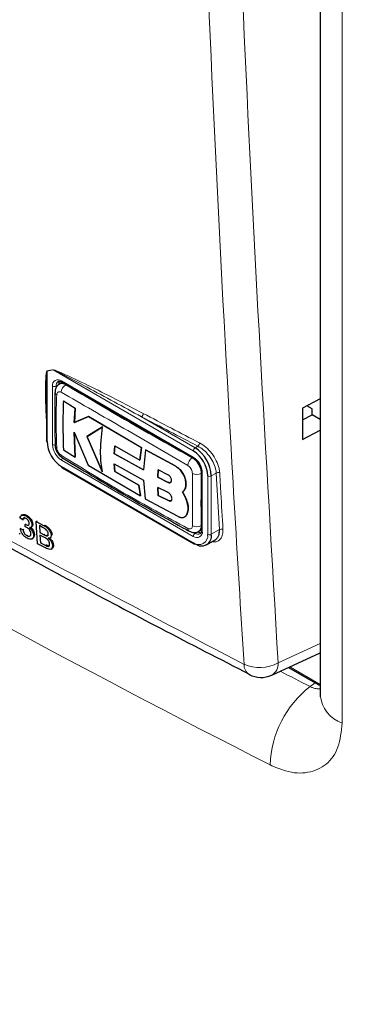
# Paper-space layout 'Blatt4' of a CAD drawing. Header units: millimetres. Extents: x 5 to 418, y 2 to 292.
# Tile 17 of 111: x 125.18 to 129.64, y 157.39 to 170.23. Entities that reach past the tile are written whole.
import ezdxf

# ---------------------------------------------------------------- set-up
doc = ezdxf.new("R2010")
doc.units = ezdxf.units.MM

psp = doc.layouts.new('Blatt4')

# ---------------------------------------------------------------- linework, layer by layer
at = {"color": 7, "linetype": 'Continuous', "lineweight": 25}
for p, q in [((129.1, 189.018), (129.1, 161.418)), ((125.721, 165.492), (125.696, 165.478)), ((125.721, 165.492), (125.737, 165.498)), ((125.729, 165.503), (127.45, 164.51)), ((125.524, 165.256), (125.524, 164.742)), ((125.747, 165.257), (125.749, 165.258)), ((125.9, 165.161), (125.747, 165.257)), ((125.749, 165.258), (125.901, 165.162)), ((129.1, 165.286), (128.868, 165.165)), ((128.996, 165.154), (128.926, 165.196)), ((125.889, 164.976), (125.9, 165.161)), ((126.075, 165.053), (125.889, 164.976)), ((125.901, 165.162), (125.89, 164.977)), ((125.89, 164.977), (126.076, 165.053)), ((125.9, 165.161), (125.901, 165.162)), ((126.766, 164.648), (126.075, 165.053)), ((126.075, 165.053), (126.076, 165.053)), ((126.076, 165.053), (126.767, 164.649)), ((128.868, 165.165), (128.868, 164.756)), ((128.868, 165.011), (128.996, 165.077)), ((128.996, 165.077), (128.996, 165.154)), ((129.1, 165.017), (128.996, 165.077)), ((125.889, 164.976), (125.89, 164.977)), ((126.257, 164.919), (126.055, 164.795)), ((126.056, 164.796), (126.259, 164.919)), ((125.886, 164.849), (126.069, 164.419)), ((125.9, 164.524), (125.886, 164.849)), ((125.887, 164.849), (125.901, 164.525)), ((126.055, 164.795), (126.056, 164.796)), ((126.055, 164.795), (126.255, 164.331)), ((126.257, 164.331), (126.056, 164.796)), ((128.868, 164.756), (129.1, 164.877)), ((125.637, 164.685), (125.637, 164.687)), ((126.409, 164.57), (126.417, 164.671)), ((126.418, 164.672), (126.41, 164.571)), ((126.417, 164.671), (126.746, 164.486)), ((125.747, 164.62), (125.9, 164.524)), ((126.409, 164.57), (126.41, 164.571)), ((126.791, 164.357), (126.409, 164.57)), ((126.41, 164.571), (126.793, 164.358)), ((126.746, 164.486), (126.766, 164.648)), ((126.767, 164.649), (126.747, 164.486)), ((126.766, 164.648), (126.767, 164.649)), ((126.817, 164.62), (126.791, 164.357)), ((127.213, 164.406), (126.817, 164.62)), ((126.817, 164.62), (126.818, 164.62)), ((126.818, 164.62), (127.214, 164.406)), ((125.9, 164.524), (125.901, 164.525)), ((126.069, 164.419), (126.752, 164.018)), ((126.408, 164.438), (126.791, 164.225)), ((126.417, 164.336), (126.408, 164.438)), ((126.41, 164.438), (126.418, 164.336)), ((126.746, 164.486), (126.747, 164.486)), ((125.729, 164.387), (127.45, 163.394)), ((126.732, 164.158), (126.417, 164.336)), ((126.417, 164.336), (126.418, 164.336)), ((126.418, 164.336), (126.733, 164.158)), ((126.984, 164.36), (126.979, 164.263)), ((126.98, 164.264), (126.985, 164.36)), ((127.118, 164.291), (126.984, 164.36)), ((127.551, 164.334), (127.551, 163.572)), ((126.752, 164.018), (126.732, 164.158)), ((126.732, 164.158), (126.733, 164.158)), ((126.733, 164.158), (126.753, 164.019)), ((126.791, 164.225), (126.816, 163.982)), ((126.979, 164.263), (126.98, 164.264)), ((126.979, 164.263), (127.114, 164.196)), ((127.115, 164.196), (126.98, 164.264)), ((127.346, 164.177), (127.347, 164.177)), ((126.752, 164.018), (126.753, 164.019)), ((126.978, 164.129), (126.984, 164.026)), ((127.114, 164.062), (126.978, 164.129)), ((126.985, 164.026), (126.979, 164.13)), ((126.984, 164.026), (127.118, 163.957)), ((126.984, 164.026), (126.985, 164.026)), ((127.119, 163.958), (126.985, 164.026)), ((127.3, 164.071), (127.301, 164.071)), ((127.344, 163.99), (127.3, 164.071)), ((127.301, 164.071), (127.346, 163.99)), ((126.816, 163.982), (127.242, 163.753)), ((127.344, 163.99), (127.346, 163.99)), ((125.209, 163.772), (125.197, 163.763)), ((125.255, 163.759), (125.266, 163.766)), ((127.358, 163.776), (127.359, 163.777)), ((125.216, 163.705), (125.181, 163.727)), ((125.216, 163.705), (125.227, 163.713)), ((125.247, 163.616), (125.249, 163.647)), ((125.249, 163.647), (125.259, 163.655)), ((125.254, 163.644), (125.264, 163.652)), ((125.336, 163.644), (125.347, 163.652)), ((125.393, 163.684), (125.404, 163.692)), ((125.41, 163.396), (125.393, 163.684)), ((125.393, 163.684), (125.494, 163.63)), ((125.484, 163.603), (125.433, 163.631)), ((125.433, 163.631), (125.438, 163.542)), ((127.331, 163.745), (127.332, 163.746)), ((125.171, 163.524), (125.182, 163.532)), ((125.185, 163.592), (125.196, 163.6)), ((125.185, 163.592), (125.22, 163.577)), ((125.22, 163.577), (125.23, 163.585)), ((125.273, 163.498), (125.284, 163.506)), ((125.322, 163.611), (125.335, 163.619)), ((125.357, 163.509), (125.368, 163.516)), ((125.438, 163.542), (125.449, 163.55)), ((125.438, 163.542), (125.494, 163.512)), ((125.499, 163.477), (125.44, 163.509)), ((125.44, 163.509), (125.446, 163.409)), ((125.526, 163.498), (125.537, 163.506)), ((125.587, 163.508), (125.598, 163.516)), ((127.512, 163.556), (127.538, 163.571)), ((127.551, 163.581), (127.538, 163.571)), ((125.338, 163.459), (125.35, 163.468)), ((125.511, 163.342), (125.41, 163.396)), ((125.446, 163.409), (125.457, 163.416)), ((125.446, 163.409), (125.509, 163.375)), ((125.572, 163.472), (125.585, 163.481)), ((125.605, 163.371), (125.616, 163.379)), ((127.616, 163.38), (127.728, 163.445)), ((125.532, 163.364), (125.543, 163.372)), ((125.587, 163.325), (125.6, 163.333)), ((128.467, 161.682), (129.1, 161.974)), ((128.685, 161.782), (129.034, 161.58))]:
    psp.add_line(p, q, dxfattribs=at)
at = {"color": 7, "linetype": 'Continuous', "lineweight": 18}
for p, q in [((129.385, 188.656), (129.385, 161.056)), ((125.615, 165.662), (125.534, 165.648)), ((125.534, 165.648), (125.534, 164.729)), ((127.443, 164.606), (125.615, 165.662)), ((125.604, 164.688), (125.604, 165.45)), ((125.687, 165.47), (125.651, 165.45)), ((125.651, 165.45), (125.651, 165.428)), ((125.722, 165.518), (127.443, 164.525)), ((125.779, 165.469), (125.783, 165.472)), ((126.766, 165.051), (127.466, 164.647)), ((127.466, 164.647), (127.503, 164.668)), ((127.443, 163.491), (125.722, 164.484)), ((125.722, 164.402), (127.443, 163.409)), ((127.213, 164.406), (127.214, 164.406)), ((127.429, 164.517), (127.433, 164.519)), ((127.547, 164.313), (127.551, 164.315)), ((127.561, 164.321), (127.561, 163.559)), ((127.631, 163.518), (127.631, 164.28)), ((127.743, 164.317), (127.678, 164.28)), ((127.678, 164.28), (127.678, 163.518)), ((127.784, 163.579), (127.743, 164.317)), ((127.114, 164.196), (127.115, 164.196)), ((127.118, 163.957), (127.119, 163.958)), ((125.494, 163.63), (125.505, 163.638)), ((127.547, 163.632), (127.551, 163.635)), ((125.494, 163.512), (125.505, 163.52)), ((127.446, 163.543), (127.466, 163.531)), ((127.498, 163.55), (127.466, 163.531)), ((127.678, 163.518), (127.784, 163.579)), ((125.509, 163.375), (125.52, 163.382)), ((128.551, 161.841), (129.1, 162.095)), ((128.702, 161.79), (129.1, 161.56)), ((128.967, 161.533), (129.034, 161.58))]:
    psp.add_line(p, q, dxfattribs=at)
for centre, radius, start, end in [((125.497, 165.633), 0.0394, 22.6547, 26.0853), ((125.578, 165.646), 0.0395, 22.968, 26.4077), ((125.676, 165.462), 0.0728, 50.7967, 189.214), ((125.628, 165.496), 0.0512, 242.6097, 297.3903), ((125.719, 165.457), 0.0677, 127.2774, 185.4814), ((125.845, 165.361), 0.127, 121.5678, 175.808), ((125.738, 165.516), 0.016, 172.7442, 235.9436), ((125.677, 165.372), 0.0402, 185.4723, 243.6173), ((126.736, 165.095), 0.0531, 305.3773, 359.8199), ((204.282, 313.226), 167.226, 242.38409, 242.66853), ((204.289, 313.239), 167.192, 242.38409, 242.66853), ((125.86, 164.7), 0.256, 182.6055, 237.3945), ((125.628, 164.733), 0.0512, 242.6097, 297.3903), ((125.677, 164.689), 0.0411, 186.4289, 242.9363), ((127.472, 164.712), 0.0534, 305.7475, 359.8464), ((125.759, 164.546), 0.0407, 176.9633, 235.557), ((127.494, 164.604), 0.0512, 122.6055, 177.3945), ((125.773, 164.481), 0.0514, 138.3476, 177.3091), ((127.502, 164.408), 0.131, 123.8591, 176.1566), ((127.305, 164.309), 0.256, 2.6055, 57.3945), ((127.459, 164.523), 0.016, 172.7016, 236.3692), ((127.489, 164.43), 0.131, 243.8066, 296.0847), ((127.568, 164.336), 0.0168, 185.8575, 245.6111), ((127.655, 164.325), 0.0512, 242.6097, 297.3903), ((127.768, 164.275), 0.0491, 65.2349, 120.7657), ((127.486, 163.743), 0.127, 244.171, 298.4839), ((127.411, 163.592), 0.0402, 176.4643, 234.483), ((127.489, 163.547), 0.0728, 230.7967, 9.214), ((127.494, 163.488), 0.0512, 122.6055, 177.3945), ((127.516, 163.499), 0.116, 230.7967, 9.214), ((127.505, 163.582), 0.0635, 232.5875, 297.5638), ((127.568, 163.574), 0.0168, 185.6948, 245.6253), ((127.655, 163.563), 0.0512, 242.6097, 297.3903), ((127.809, 163.536), 0.0491, 65.253, 120.867), ((127.459, 163.407), 0.016, 172.7442, 235.9436), ((128.31, 162.272), 0.493, 245.6558, 299.1837), ((128.384, 161.827), 0.167, 299.9621, 4.9775), ((128.254, 161.813), 0.148, 176.4011, 238.8326), ((129.805, 160.46), 1.361, 128.0022, 177.8518), ((129.524, 161.458), 0.425, 185.386, 251.0038)]:
    psp.add_arc(centre, radius, start, end, dxfattribs=at)
at = {"color": 7, "linetype": 'Continuous', "lineweight": 25}
for centre, radius, start, end in [((125.769, 165.474), 0.0825, 150.6194, 182.409), ((125.54, 164.744), 0.0168, 185.6948, 245.6253), ((125.943, 164.747), 0.41, 182.6055, 237.3945), ((127.222, 164.261), 0.41, 2.6055, 57.3945), ((127.218, 164.259), 0.461, 2.6055, 57.3945), ((125.738, 164.4), 0.016, 172.7442, 235.9436), ((127.549, 163.497), 0.131, 230.7967, 9.214), ((127.546, 163.621), 0.0824, 237.5906, 269.4202), ((127.457, 163.409), 0.0168, 245.6929, 305.6176), ((128.327, 161.984), 0.333, 242.6929, 294.8105)]:
    psp.add_arc(centre, radius, start, end, dxfattribs=at)
at = {"color": 7, "linetype": 'Continuous', "lineweight": 18}
for centre, major_axis, ratio, start_param, end_param in [((239.047, 239.571), (166.597, 7.942), 0.606525, 3.838324, 3.957849), ((239.016, 240.233), (165.763, 7.944), 0.606667, 3.954536, 3.957688), ((239.047, 228.846), (166.595, 8.047), 0.60688, 3.82384, 3.966971)]:
    psp.add_ellipse(centre, major_axis=major_axis, ratio=ratio, start_param=start_param, end_param=end_param, dxfattribs=at)
at = {"color": 7, "linetype": 'Continuous', "lineweight": 25}
psp.add_ellipse((129.034, 161.921), major_axis=(-0.209, 0.362), ratio=0.575802, start_param=2.357645, end_param=2.582303, dxfattribs=at)
at = {"color": 7, "linetype": 'Continuous', "lineweight": 18}
for points, knots in [([(128.107, 161.822), (128.095, 161.998), (128.04, 162.874), (127.82, 166.563), (127.563, 171.861), (127.429, 176.502), (127.377, 178.283)], [0, 0, 0, 0, 0.032288, 0.161438, 0.678067, 1, 1, 1, 1]), ([(127.822, 178.291), (127.905, 175.528), (128.071, 170.001), (128.391, 164.561), (128.551, 161.841)], [0, 0, 0, 0, 0.4999, 1, 1, 1, 1]), ([(114.476, 169.691), (114.624, 169.596), (115.363, 169.12), (116.71, 168.27), (118.538, 167.152), (120.398, 166.049), (122.289, 164.962), (124.205, 163.894), (126.141, 162.846), (127.451, 162.164), (128.107, 161.822)], [0, 0, 0, 0, 0.034565, 0.172831, 0.311096, 0.449399, 0.587812, 0.726262, 0.863113, 1, 1, 1, 1]), ([(125.524, 165), (125.519, 165.106), (125.513, 165.259), (125.513, 165.438), (125.515, 165.529), (125.518, 165.582), (125.521, 165.614), (125.524, 165.634), (125.527, 165.646), (125.531, 165.65), (125.532, 165.651), (125.533, 165.651)], [0, 0, 0, 0, 0.470485, 0.682967, 0.812238, 0.890335, 0.937214, 0.965179, 0.993268, 0.998399, 1, 1, 1, 1]), ([(125.534, 165.648), (125.533, 165.648), (125.533, 165.648), (125.532, 165.644), (125.531, 165.638), (125.529, 165.626), (125.528, 165.612), (125.528, 165.601), (125.527, 165.596)], [0, 0, 0, 0, 0.013957, 0.06563, 0.225268, 0.386274, 0.715091, 1, 1, 1, 1]), ([(125.533, 165.651), (125.546, 165.653), (125.573, 165.657), (125.6, 165.662), (125.614, 165.664)], [0, 0, 0, 0, 0.488773, 1, 1, 1, 1]), ([(125.614, 165.664), (125.622, 165.662), (125.657, 165.655), (125.808, 165.584), (126.189, 165.407), (126.546, 165.221), (126.789, 165.094)], [0, 0, 0, 0, 0.021746, 0.094659, 0.385877, 1, 1, 1, 1]), ([(126.766, 165.051), (126.529, 165.181), (126.18, 165.373), (125.806, 165.568), (125.658, 165.645), (125.623, 165.659), (125.615, 165.662)], [0, 0, 0, 0, 0.614896, 0.90624, 0.97887, 1, 1, 1, 1]), ([(125.696, 165.478), (125.696, 165.478), (125.699, 165.48), (125.706, 165.482), (125.716, 165.485), (125.728, 165.486), (125.738, 165.485), (125.75, 165.482), (125.763, 165.478), (125.774, 165.472), (125.779, 165.469)], [0, 0, 0, 0, 0.0201183, 0.1404219, 0.2817237, 0.4249839, 0.5702497, 0.6559458, 0.8277374, 1, 1, 1, 1]), ([(125.779, 165.469), (126.049, 165.308), (126.591, 164.985), (127.149, 164.673), (127.429, 164.517)], [0, 0, 0, 0, 0.500105, 1, 1, 1, 1]), ([(125.659, 165.336), (125.656, 165.247), (125.65, 165.02), (125.655, 164.792), (125.659, 164.653)], [0, 0, 0, 0, 0.389871, 1, 1, 1, 1]), ([(125.719, 165.371), (125.712, 165.374), (125.699, 165.38), (125.681, 165.378), (125.668, 165.368), (125.66, 165.353), (125.659, 165.341), (125.659, 165.336)], [0, 0, 0, 0, 0.2133959, 0.4285917, 0.6443188, 0.859268, 1, 1, 1, 1]), ([(127.371, 164.417), (127.092, 164.579), (126.533, 164.903), (125.99, 165.215), (125.719, 165.371)], [0, 0, 0, 0, 0.499895, 1, 1, 1, 1]), ([(127.743, 164.317), (127.741, 164.335), (127.735, 164.38), (127.704, 164.46), (127.649, 164.546), (127.579, 164.622), (127.528, 164.653), (127.503, 164.668)], [0, 0, 0, 0, 0.139387, 0.354958, 0.570297, 0.785163, 1, 1, 1, 1]), ([(127.525, 164.712), (127.553, 164.694), (127.61, 164.659), (127.687, 164.575), (127.747, 164.479), (127.78, 164.39), (127.786, 164.339), (127.788, 164.319)], [0, 0, 0, 0, 0.214859, 0.429705, 0.645015, 0.860585, 1, 1, 1, 1]), ([(125.659, 164.653), (125.66, 164.645), (125.661, 164.628), (125.672, 164.602), (125.687, 164.577), (125.704, 164.559), (125.715, 164.552), (125.719, 164.549)], [0, 0, 0, 0, 0.213847, 0.429203, 0.644917, 0.859644, 1, 1, 1, 1]), ([(125.719, 164.549), (125.99, 164.382), (126.533, 164.049), (127.092, 163.746), (127.371, 163.595)], [0, 0, 0, 0, 0.499895, 1, 1, 1, 1]), ([(127.431, 164.313), (127.43, 164.321), (127.429, 164.337), (127.419, 164.364), (127.404, 164.388), (127.387, 164.407), (127.376, 164.414), (127.371, 164.417)], [0, 0, 0, 0, 0.213845, 0.429199, 0.644913, 0.859643, 1, 1, 1, 1]), ([(127.429, 164.517), (127.438, 164.511), (127.46, 164.497), (127.493, 164.462), (127.523, 164.413), (127.543, 164.361), (127.545, 164.329), (127.547, 164.313)], [0, 0, 0, 0, 0.141424, 0.356069, 0.57072, 0.785368, 1, 1, 1, 1]), ([(127.431, 163.629), (127.431, 163.717), (127.432, 163.941), (127.431, 164.172), (127.431, 164.313)], [0, 0, 0, 0, 0.389872, 1, 1, 1, 1]), ([(127.547, 164.313), (127.545, 164.173), (127.542, 163.945), (127.545, 163.72), (127.547, 163.632)], [0, 0, 0, 0, 0.610073, 1, 1, 1, 1]), ([(127.788, 164.319), (127.789, 164.302), (127.794, 164.214), (127.808, 163.968), (127.821, 163.739), (127.83, 163.581)], [0, 0, 0, 0, 0.071295, 0.356473, 1, 1, 1, 1]), ([(127.547, 163.632), (127.547, 163.63), (127.546, 163.622), (127.546, 163.613), (127.544, 163.604), (127.542, 163.596), (127.539, 163.588), (127.535, 163.578), (127.53, 163.572), (127.525, 163.566), (127.519, 163.56), (127.515, 163.557), (127.512, 163.556)], [0, 0, 0, 0, 0.070194, 0.211175, 0.28202, 0.345111, 0.47004, 0.591786, 0.711045, 0.773699, 0.89808, 1, 1, 1, 1]), ([(127.371, 163.595), (127.378, 163.592), (127.391, 163.586), (127.409, 163.588), (127.423, 163.598), (127.43, 163.613), (127.431, 163.625), (127.431, 163.629)], [0, 0, 0, 0, 0.213395, 0.428589, 0.644315, 0.859265, 1, 1, 1, 1]), ([(127.83, 163.581), (127.828, 163.553), (127.826, 163.496), (127.788, 163.441), (127.739, 163.414), (127.7, 163.419), (127.687, 163.421)], [0, 0, 0, 0, 0.284595, 0.569208, 0.853206, 1, 1, 1, 1]), ([(128.967, 161.533), (128.978, 161.528), (129.001, 161.517), (129.042, 161.505), (129.075, 161.5), (129.096, 161.501), (129.1, 161.501)], [0, 0, 0, 0, 0.253254, 0.509595, 0.903159, 1, 1, 1, 1]), ([(129.385, 161.056), (129.375, 160.946), (129.354, 160.726), (129.19, 160.502), (128.95, 160.393), (128.686, 160.405), (128.513, 160.481), (128.445, 160.511)], [0, 0, 0, 0, 0.214975, 0.430174, 0.645678, 0.861227, 1, 1, 1, 1])]:
    psp.add_open_spline(points, degree=3, knots=knots, dxfattribs=at)
at = {"color": 7, "linetype": 'Continuous', "lineweight": 25}
for points, knots in [([(114.546, 169.558), (114.577, 169.537), (115.253, 169.094), (116.609, 168.243), (118.616, 167.01), (120.663, 165.799), (122.742, 164.609), (124.858, 163.441), (126.669, 162.467), (127.79, 161.891), (128.18, 161.691)], [0, 0, 0, 0, 0.007316, 0.159791, 0.31208, 0.464128, 0.615833, 0.767297, 0.919011, 1, 1, 1, 1]), ([(125.527, 165.596), (125.527, 165.591), (125.526, 165.569), (125.525, 165.517), (125.524, 165.423), (125.524, 165.333), (125.524, 165.272), (125.524, 165.259)], [0, 0, 0, 0, 0.045541, 0.201899, 0.461368, 0.888472, 1, 1, 1, 1]), ([(125.697, 165.476), (125.688, 165.47), (125.666, 165.458), (125.646, 165.423), (125.636, 165.392), (125.638, 165.373), (125.638, 165.368)], [0, 0, 0, 0, 0.252524, 0.571704, 0.89379, 1, 1, 1, 1]), ([(125.679, 165.51), (125.682, 165.511), (125.688, 165.516), (125.706, 165.515), (125.722, 165.506), (125.729, 165.503)], [0, 0, 0, 0, 0.2904473, 0.7254693, 1, 1, 1, 1]), ([(125.637, 165.369), (125.636, 165.313), (125.632, 165.083), (125.636, 164.857), (125.639, 164.687)], [0, 0, 0, 0, 0.243254, 1, 1, 1, 1]), ([(125.747, 165.257), (125.744, 165.171), (125.737, 164.955), (125.743, 164.746), (125.747, 164.62)], [0, 0, 0, 0, 0.394464, 1, 1, 1, 1]), ([(126.255, 164.331), (126.245, 164.408), (126.22, 164.589), (126.244, 164.799), (126.257, 164.919)], [0, 0, 0, 0, 0.427268, 1, 1, 1, 1]), ([(125.639, 164.685), (125.638, 164.676), (125.638, 164.649), (125.656, 164.602), (125.688, 164.548), (125.721, 164.525), (125.736, 164.514)], [0, 0, 0, 0, 0.127304, 0.412419, 0.716981, 1, 1, 1, 1]), ([(125.737, 164.514), (125.884, 164.425), (126.401, 164.115), (126.954, 163.798), (127.365, 163.573), (127.389, 163.56)], [0, 0, 0, 0, 0.27245, 0.957149, 1, 1, 1, 1]), ([(127.346, 164.177), (127.345, 164.195), (127.343, 164.231), (127.32, 164.29), (127.286, 164.344), (127.248, 164.384), (127.223, 164.399), (127.213, 164.406)], [0, 0, 0, 0, 0.214509, 0.429017, 0.643582, 0.858182, 1, 1, 1, 1]), ([(127.214, 164.406), (127.229, 164.396), (127.26, 164.376), (127.3, 164.327), (127.33, 164.271), (127.346, 164.219), (127.347, 164.189), (127.347, 164.177)], [0, 0, 0, 0, 0.214476, 0.428949, 0.643502, 0.858103, 1, 1, 1, 1]), ([(127.45, 164.51), (127.459, 164.503), (127.479, 164.49), (127.509, 164.455), (127.534, 164.412), (127.549, 164.368), (127.55, 164.344), (127.551, 164.334)], [0, 0, 0, 0, 0.178594, 0.391157, 0.611318, 0.832978, 1, 1, 1, 1]), ([(127.114, 164.196), (127.119, 164.194), (127.129, 164.19), (127.142, 164.192), (127.153, 164.199), (127.159, 164.211), (127.16, 164.227), (127.156, 164.245), (127.148, 164.263), (127.137, 164.278), (127.126, 164.287), (127.12, 164.291), (127.118, 164.291)], [0, 0, 0, 0, 0.107912, 0.215821, 0.323761, 0.431549, 0.539075, 0.646323, 0.753352, 0.860272, 0.967233, 1, 1, 1, 1]), ([(127.147, 164.195), (127.147, 164.195), (127.144, 164.192), (127.134, 164.191), (127.123, 164.193), (127.117, 164.196), (127.115, 164.196)], [0, 0, 0, 0, 0.001592, 0.4315, 0.862221, 1, 1, 1, 1]), ([(127.3, 164.071), (127.301, 164.071), (127.306, 164.074), (127.313, 164.08), (127.32, 164.087), (127.326, 164.094), (127.331, 164.103), (127.336, 164.113), (127.341, 164.126), (127.344, 164.137), (127.345, 164.149), (127.347, 164.161), (127.346, 164.172), (127.346, 164.177)], [0, 0, 0, 0, 0.048397, 0.145632, 0.243718, 0.34267, 0.392399, 0.513333, 0.627319, 0.733328, 0.784791, 0.892157, 1, 1, 1, 1]), ([(127.347, 164.177), (127.348, 164.175), (127.348, 164.168), (127.347, 164.157), (127.346, 164.143), (127.344, 164.133), (127.341, 164.122), (127.337, 164.111), (127.33, 164.1), (127.324, 164.091), (127.318, 164.084), (127.311, 164.077), (127.304, 164.073), (127.301, 164.071)], [0, 0, 0, 0, 0.048297, 0.145332, 0.24322, 0.341974, 0.391603, 0.51228, 0.626019, 0.731792, 0.783138, 0.891327, 1, 1, 1, 1]), ([(127.118, 163.957), (127.124, 163.955), (127.135, 163.951), (127.149, 163.952), (127.159, 163.96), (127.165, 163.973), (127.166, 163.99), (127.16, 164.01), (127.15, 164.029), (127.136, 164.047), (127.123, 164.057), (127.116, 164.061), (127.114, 164.062)], [0, 0, 0, 0, 0.107231, 0.21447, 0.32152, 0.428468, 0.535456, 0.6426, 0.749981, 0.857628, 0.96549, 1, 1, 1, 1]), ([(127.153, 163.956), (127.153, 163.956), (127.15, 163.953), (127.14, 163.952), (127.128, 163.954), (127.121, 163.957), (127.119, 163.958)], [0, 0, 0, 0, 0.012533, 0.440497, 0.868653, 1, 1, 1, 1]), ([(127.358, 163.776), (127.365, 163.796), (127.379, 163.834), (127.374, 163.911), (127.354, 163.964), (127.344, 163.99)], [0, 0, 0, 0, 0.340601, 0.681212, 1, 1, 1, 1]), ([(127.346, 163.99), (127.356, 163.963), (127.376, 163.908), (127.38, 163.832), (127.366, 163.795), (127.359, 163.777)], [0, 0, 0, 0, 0.340679, 0.681374, 1, 1, 1, 1]), ([(125.181, 163.727), (125.183, 163.737), (125.187, 163.756), (125.206, 163.77), (125.23, 163.77), (125.247, 163.763), (125.255, 163.759)], [0, 0, 0, 0, 0.2802532, 0.5595228, 0.7795924, 1, 1, 1, 1]), ([(125.211, 163.77), (125.214, 163.772), (125.221, 163.779), (125.242, 163.778), (125.258, 163.77), (125.266, 163.767)], [0, 0, 0, 0, 0.221081, 0.610242, 1, 1, 1, 1]), ([(125.266, 163.767), (125.277, 163.76), (125.299, 163.746), (125.325, 163.714), (125.343, 163.681), (125.345, 163.662), (125.347, 163.652)], [0, 0, 0, 0, 0.280184, 0.559855, 0.78, 1, 1, 1, 1]), ([(127.242, 163.753), (127.244, 163.752), (127.249, 163.749), (127.258, 163.745), (127.268, 163.741), (127.277, 163.739), (127.288, 163.737), (127.3, 163.736), (127.312, 163.738), (127.322, 163.741), (127.33, 163.745), (127.338, 163.75), (127.344, 163.756), (127.349, 163.761), (127.353, 163.768), (127.356, 163.774), (127.358, 163.776)], [0, 0, 0, 0, 0.03517, 0.105832, 0.177114, 0.249026, 0.285166, 0.403777, 0.516027, 0.570208, 0.658101, 0.740942, 0.817983, 0.855382, 0.927554, 1, 1, 1, 1]), ([(127.359, 163.777), (127.358, 163.776), (127.356, 163.771), (127.352, 163.765), (127.347, 163.758), (127.342, 163.753), (127.337, 163.749), (127.333, 163.747), (127.332, 163.746)], [0, 0, 0, 0, 0.1047289, 0.3151434, 0.5274059, 0.7415435, 0.8491604, 1, 1, 1, 1]), ([(125.258, 163.725), (125.252, 163.728), (125.239, 163.733), (125.225, 163.729), (125.218, 163.719), (125.216, 163.709), (125.216, 163.705)], [0, 0, 0, 0, 0.280001, 0.559131, 0.77932, 1, 1, 1, 1]), ([(125.237, 163.736), (125.237, 163.736), (125.233, 163.735), (125.229, 163.726), (125.228, 163.717), (125.227, 163.713)], [0, 0, 0, 0, 0.030154, 0.514537, 1, 1, 1, 1]), ([(125.249, 163.647), (125.25, 163.647), (125.251, 163.646), (125.253, 163.645), (125.254, 163.644)], [0, 0, 0, 0, 0.560003, 1, 1, 1, 1]), ([(125.254, 163.644), (125.26, 163.641), (125.274, 163.635), (125.291, 163.635), (125.301, 163.645), (125.301, 163.656), (125.301, 163.662)], [0, 0, 0, 0, 0.2806803, 0.5609514, 0.7800568, 1, 1, 1, 1]), ([(125.255, 163.759), (125.266, 163.752), (125.287, 163.738), (125.314, 163.706), (125.331, 163.673), (125.334, 163.654), (125.336, 163.644)], [0, 0, 0, 0, 0.280184, 0.559855, 0.78, 1, 1, 1, 1]), ([(125.301, 163.662), (125.3, 163.668), (125.298, 163.682), (125.286, 163.702), (125.272, 163.716), (125.263, 163.722), (125.258, 163.725)], [0, 0, 0, 0, 0.27946, 0.558952, 0.779255, 1, 1, 1, 1]), ([(125.336, 163.644), (125.335, 163.638), (125.335, 163.625), (125.325, 163.609), (125.311, 163.608), (125.302, 163.607)], [0, 0, 0, 0, 0.2804963, 0.5610033, 1, 1, 1, 1]), ([(125.347, 163.652), (125.347, 163.646), (125.346, 163.633), (125.341, 163.622), (125.335, 163.62), (125.335, 163.62)], [0, 0, 0, 0, 0.469667, 0.939351, 1, 1, 1, 1]), ([(125.505, 163.638), (125.517, 163.631), (125.541, 163.618), (125.573, 163.585), (125.593, 163.548), (125.596, 163.526), (125.598, 163.516)], [0, 0, 0, 0, 0.281116, 0.560026, 0.780112, 1, 1, 1, 1]), ([(125.273, 163.466), (125.262, 163.473), (125.238, 163.488), (125.21, 163.524), (125.192, 163.56), (125.187, 163.581), (125.185, 163.592)], [0, 0, 0, 0, 0.279911, 0.559249, 0.779476, 1, 1, 1, 1]), ([(125.22, 163.577), (125.222, 163.569), (125.226, 163.552), (125.238, 163.527), (125.256, 163.509), (125.267, 163.502), (125.273, 163.498)], [0, 0, 0, 0, 0.280881, 0.560073, 0.779653, 1, 1, 1, 1]), ([(125.269, 163.608), (125.265, 163.61), (125.257, 163.613), (125.25, 163.615), (125.247, 163.616)], [0, 0, 0, 0, 0.559772, 1, 1, 1, 1]), ([(125.322, 163.527), (125.321, 163.536), (125.319, 163.553), (125.304, 163.578), (125.287, 163.597), (125.275, 163.604), (125.269, 163.608)], [0, 0, 0, 0, 0.279747, 0.559171, 0.779444, 1, 1, 1, 1]), ([(125.273, 163.498), (125.281, 163.495), (125.296, 163.488), (125.313, 163.494), (125.322, 163.508), (125.322, 163.521), (125.322, 163.527)], [0, 0, 0, 0, 0.279883, 0.558993, 0.779319, 1, 1, 1, 1]), ([(125.357, 163.509), (125.356, 163.496), (125.354, 163.47), (125.332, 163.453), (125.303, 163.452), (125.283, 163.461), (125.273, 163.466)], [0, 0, 0, 0, 0.279401, 0.559064, 0.779378, 1, 1, 1, 1]), ([(125.302, 163.607), (125.311, 163.6), (125.327, 163.585), (125.345, 163.557), (125.354, 163.531), (125.356, 163.516), (125.357, 163.509)], [0, 0, 0, 0, 0.279807, 0.559185, 0.779408, 1, 1, 1, 1]), ([(125.324, 163.605), (125.329, 163.6), (125.341, 163.589), (125.356, 163.565), (125.366, 163.539), (125.367, 163.524), (125.368, 163.516)], [0, 0, 0, 0, 0.178977, 0.497469, 0.748524, 1, 1, 1, 1]), ([(125.368, 163.516), (125.368, 163.503), (125.367, 163.481), (125.354, 163.473), (125.349, 163.47)], [0, 0, 0, 0, 0.627016, 1, 1, 1, 1]), ([(125.549, 163.525), (125.548, 163.533), (125.546, 163.545), (125.537, 163.563), (125.518, 163.586), (125.499, 163.596), (125.484, 163.603)], [0, 0, 0, 0, 0.249512, 0.375019, 0.500244, 1, 1, 1, 1]), ([(125.494, 163.63), (125.506, 163.623), (125.53, 163.61), (125.561, 163.577), (125.581, 163.54), (125.585, 163.518), (125.587, 163.508)], [0, 0, 0, 0, 0.281116, 0.560026, 0.780112, 1, 1, 1, 1]), ([(125.494, 163.512), (125.5, 163.509), (125.51, 163.503), (125.521, 163.5), (125.526, 163.498)], [0, 0, 0, 0, 0.560393, 1, 1, 1, 1]), ([(125.526, 163.498), (125.53, 163.498), (125.538, 163.497), (125.548, 163.505), (125.549, 163.517), (125.549, 163.525)], [0, 0, 0, 0, 0.280869, 0.561063, 1, 1, 1, 1]), ([(125.537, 163.506), (125.541, 163.505), (125.548, 163.504), (125.551, 163.508), (125.553, 163.509)], [0, 0, 0, 0, 0.692604, 1, 1, 1, 1]), ([(125.587, 163.508), (125.587, 163.501), (125.586, 163.487), (125.574, 163.47), (125.559, 163.468), (125.55, 163.467)], [0, 0, 0, 0, 0.280336, 0.5608, 1, 1, 1, 1]), ([(127.389, 163.561), (127.397, 163.557), (127.418, 163.543), (127.458, 163.539), (127.493, 163.544), (127.508, 163.555), (127.511, 163.557)], [0, 0, 0, 0, 0.211378, 0.573366, 0.908412, 1, 1, 1, 1]), ([(127.551, 163.572), (127.55, 163.563), (127.548, 163.543), (127.541, 163.529), (127.535, 163.527), (127.533, 163.526)], [0, 0, 0, 0, 0.370052, 0.797059, 1, 1, 1, 1]), ([(127.728, 163.445), (127.731, 163.447), (127.736, 163.45), (127.746, 163.458), (127.756, 163.469), (127.766, 163.483), (127.772, 163.496), (127.777, 163.511), (127.782, 163.527), (127.784, 163.548), (127.785, 163.565), (127.784, 163.575), (127.784, 163.579)], [0, 0, 0, 0, 0.066979, 0.14179, 0.274028, 0.398672, 0.514596, 0.570872, 0.706026, 0.830707, 0.944771, 1, 1, 1, 1]), ([(125.567, 163.392), (125.566, 163.401), (125.564, 163.414), (125.554, 163.432), (125.535, 163.457), (125.515, 163.468), (125.499, 163.477)], [0, 0, 0, 0, 0.249802, 0.375546, 0.501154, 1, 1, 1, 1]), ([(125.509, 163.375), (125.514, 163.372), (125.521, 163.368), (125.529, 163.365), (125.532, 163.364)], [0, 0, 0, 0, 0.560099, 1, 1, 1, 1]), ([(125.521, 163.383), (125.525, 163.38), (125.533, 163.376), (125.54, 163.373), (125.544, 163.372)], [0, 0, 0, 0, 0.560099, 1, 1, 1, 1]), ([(125.532, 163.364), (125.538, 163.362), (125.55, 163.359), (125.561, 163.365), (125.567, 163.377), (125.567, 163.387), (125.567, 163.392)], [0, 0, 0, 0, 0.28029, 0.559018, 0.779402, 1, 1, 1, 1]), ([(125.55, 163.467), (125.558, 163.46), (125.574, 163.446), (125.592, 163.419), (125.602, 163.393), (125.604, 163.378), (125.605, 163.371)], [0, 0, 0, 0, 0.280211, 0.55967, 0.779709, 1, 1, 1, 1]), ([(125.573, 163.464), (125.577, 163.46), (125.589, 163.449), (125.603, 163.427), (125.614, 163.401), (125.615, 163.386), (125.616, 163.379)], [0, 0, 0, 0, 0.1647691, 0.4890479, 0.7443777, 1, 1, 1, 1]), ([(125.616, 163.379), (125.616, 163.37), (125.615, 163.353), (125.608, 163.337), (125.6, 163.335), (125.599, 163.334)], [0, 0, 0, 0, 0.467029, 0.934142, 1, 1, 1, 1]), ([(125.605, 163.371), (125.604, 163.362), (125.604, 163.344), (125.592, 163.325), (125.563, 163.316), (125.532, 163.331), (125.511, 163.342)], [0, 0, 0, 0, 0.187143, 0.374319, 0.560786, 1, 1, 1, 1]), ([(125.544, 163.372), (125.55, 163.37), (125.559, 163.367), (125.565, 163.371), (125.568, 163.373)], [0, 0, 0, 0, 0.6182072, 1, 1, 1, 1]), ([(129.099, 161.423), (129.099, 161.412), (129.099, 161.392), (129.1, 161.397), (129.1, 161.399)], [0, 0, 0, 0, 0.527525, 1, 1, 1, 1])]:
    psp.add_open_spline(points, degree=3, knots=knots, dxfattribs=at)

doc.saveas('drawing.dxf')
